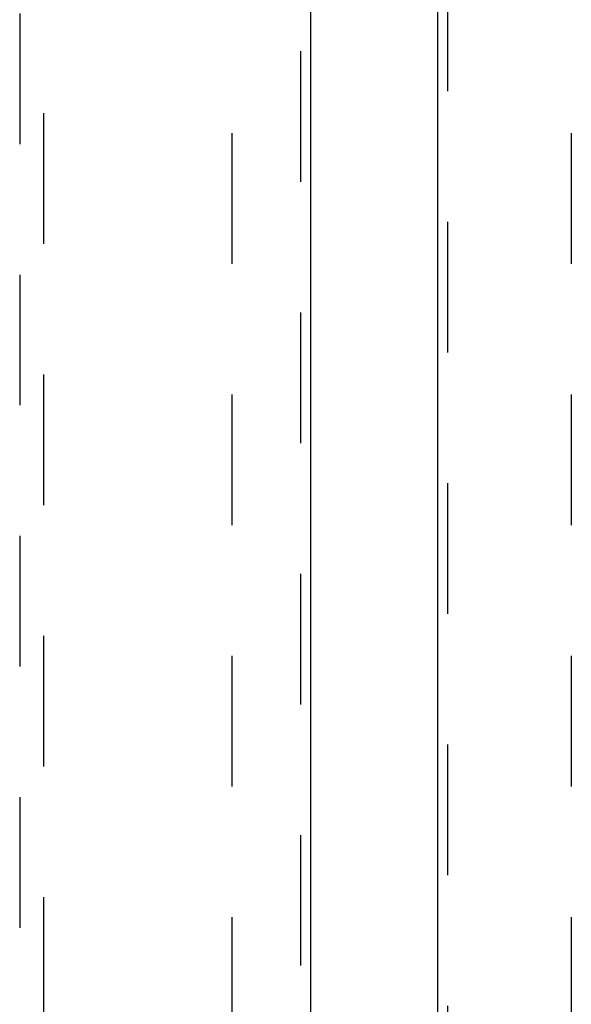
# Model space of a CAD drawing. Header units: inches. Extents: x 0 to 245, y 0 to 158.
# Tile 15 of 159: x 71 to 77, y 52 to 62. Entities that reach past the tile are written whole.
import ezdxf

# ---------------------------------------------------------------- set-up
doc = ezdxf.new("R2010")
doc.units = ezdxf.units.IN
doc.header["$LTSCALE"] = 13.466196
doc.header["$MEASUREMENT"] = 0
doc.linetypes.add('HIDDEN', pattern=[0.2, 0.1, -0.1])
for name, color, linetype in [('DEFAULT_2', 8, 'HIDDEN'), ('MAIN_OR_RIGHT_DOOR_ASSEMBLY', 7, 'CONTINUOUS'), ('SECONDARY_OR_LEFT_DOOR_ASSEMBLY', 7, 'CONTINUOUS')]:
    doc.layers.add(name, color=color, linetype=linetype)

msp = doc.modelspace()

# ---------------------------------------------------------------- linework, layer by layer
at = {"layer": 'DEFAULT_2', "color": 8, "linetype": 'HIDDEN'}
for p, q in [((73.28, 112.002), (73.28, 43.405)), ((76.78, 112.002), (76.78, 43.405))]:
    msp.add_line(p, q, dxfattribs=at)
at = {"layer": 'MAIN_OR_RIGHT_DOOR_ASSEMBLY', "color": 8, "linetype": 'HIDDEN'}
msp.add_line((75.509, 47.798), (75.509, 67.275), dxfattribs=at)
at = {"layer": 'MAIN_OR_RIGHT_DOOR_ASSEMBLY', "color": 3, "linetype": 'Continuous'}
msp.add_line((75.405, 47.953), (75.405, 67.12), dxfattribs=at)
at = {"layer": 'SECONDARY_OR_LEFT_DOOR_ASSEMBLY', "color": 8, "linetype": 'HIDDEN'}
for p, q in [((73.989, 112.849), (73.989, 42.557)), ((71.093, 75.533), (71.093, 43.531)), ((71.343, 43.531), (71.343, 75.533))]:
    msp.add_line(p, q, dxfattribs=at)
at = {"layer": 'SECONDARY_OR_LEFT_DOOR_ASSEMBLY', "color": 3, "linetype": 'Continuous'}
msp.add_line((74.093, 112.849), (74.093, 42.557), dxfattribs=at)

doc.saveas('drawing.dxf')
